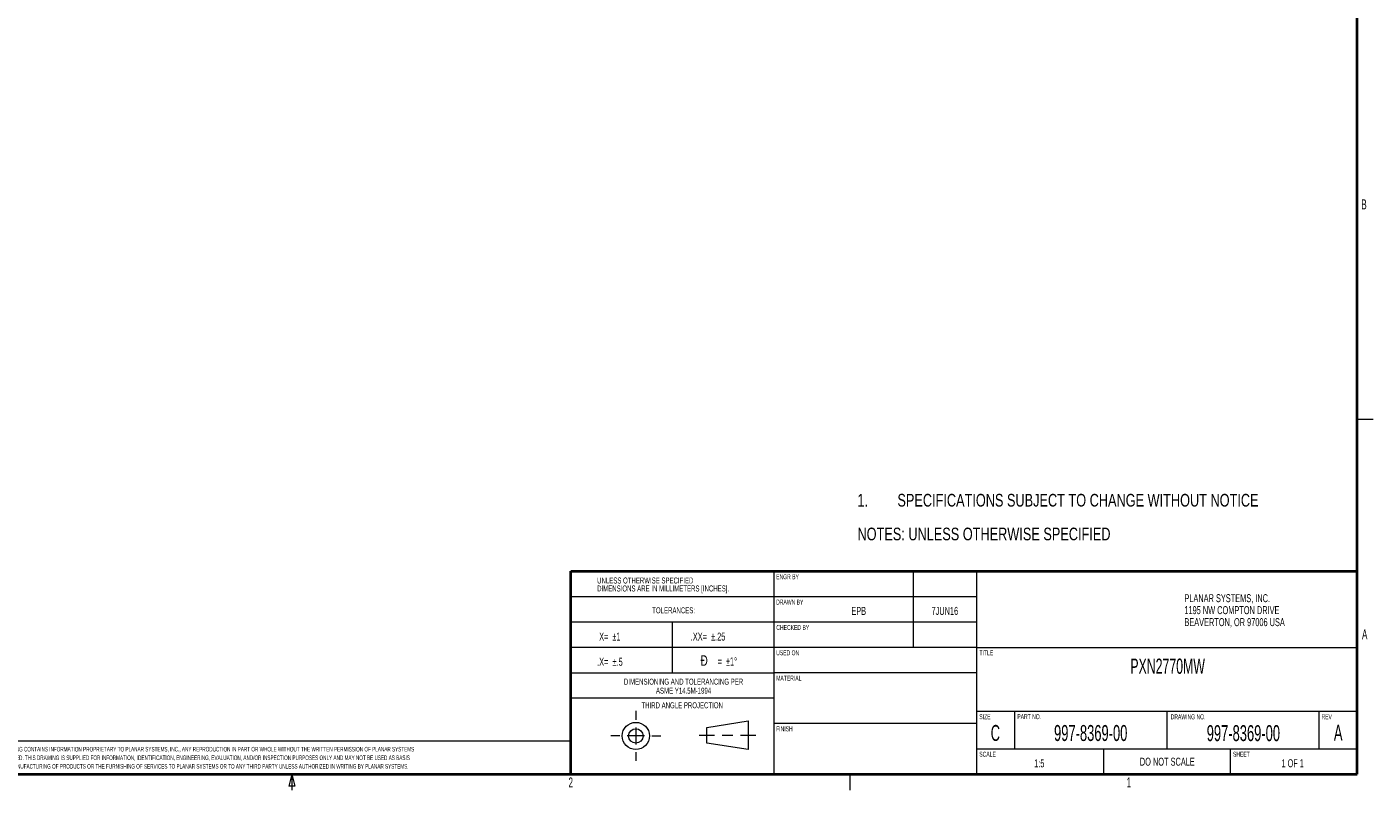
# Model space of a CAD drawing. Header units: millimetres. Extents: x 9 to 550, y 15 to 417.
# Tile 27 of 39: x 213 to 550, y 15 to 206. Entities that reach past the tile are written whole.
import ezdxf

# ---------------------------------------------------------------- set-up
doc = ezdxf.new("R2010")
doc.units = ezdxf.units.MM
doc.styles.add('SLDTEXTSTYLE0', font='TXT', dxfattribs={"width": 0.75})
doc.styles.add('SLDTEXTSTYLE1', font='TXT', dxfattribs={"width": 0.605})
doc.styles.add('SLDTEXTSTYLE2', font='TXT', dxfattribs={"width": 0.57})
doc.styles.add('SLDTEXTSTYLE3', font='TXT', dxfattribs={"width": 0.7})

# ---------------------------------------------------------------- blocks, each defined once
blk = doc.blocks.new('SW_NOTE_0')
at = {"color": 0, "linetype": 'Continuous', "lineweight": 0, "attachment_point": 3}
for s, insert, char_height, style in [('Ð', (2.89, 3.41), 2.65, 'SLDTEXTSTYLE3'), ('=  ±1°', (10.22, 2.9), 2.117, 'SLDTEXTSTYLE2')]:
    blk.add_mtext(s, dxfattribs=dict(at, insert=insert, char_height=char_height, style=style))
blk = doc.blocks.new('SW_NOTE_1')
at = {"color": 0, "linetype": 'Continuous', "lineweight": 0, "char_height": 1.5, "attachment_point": 2, "style": 'SLDTEXTSTYLE1'}
for s, insert in [('DIMENSIONING AND TOLERANCING PER', (19.8, 1.93)), ('ASME Y14.5M-1994', (19.8, -0.32))]:
    blk.add_mtext(s, dxfattribs=dict(at, insert=insert))
blk = doc.blocks.new('SW_NOTE_2')
at = {"color": 0, "linetype": 'Continuous', "lineweight": 0, "char_height": 1.5, "attachment_point": 1, "style": 'SLDTEXTSTYLE1'}
for s, insert in [('UNLESS OTHERWISE SPECIFIED', (0, 1.93)), ('DIMENSIONS ARE IN MILLIMETERS [INCHES].', (0, -0.07))]:
    blk.add_mtext(s, dxfattribs=dict(at, insert=insert))
blk = doc.blocks.new('SW_NOTE_3')
at = {"color": 0, "linetype": 'Continuous', "lineweight": 0, "char_height": 2, "attachment_point": 1, "style": 'SLDTEXTSTYLE1'}
for s, insert in [('PLANAR SYSTEMS, INC.', (0, 2.58)), ('1195 NW COMPTON DRIVE', (0, -0.42)), ('BEAVERTON, OR 97006 USA', (0, -3.42))]:
    blk.add_mtext(s, dxfattribs=dict(at, insert=insert))
blk = doc.blocks.new('SW_NOTE_4')
at = {"color": 0, "linetype": 'Continuous', "lineweight": 0, "char_height": 1.15, "attachment_point": 1, "style": 'SLDTEXTSTYLE1'}
for s, insert in [('THIS DRAWING CONTAINS INFORMATION PROPRIETARY TO PLANAR SYSTEMS, INC., ANY REPRODUCTION IN PART OR WHOLE WITHOUT THE WRITTEN PERMISSION OF PLANAR SYSTEMS', (0, 1.48)), ('IS PROHIBITED. THIS DRAWING IS SUPPLIED FOR INFORMATION, IDENTIFICATION, ENGINEERING, EVALUATION, AND/OR INSPECTION PURPOSES ONLY AND MAY NOT BE USED AS BASIS', (0, -0.67)), ('FOR THE MANUFACTURING OF PRODUCTS OR THE FURNISHING OF SERVICES TO PLANAR SYSTEMS OR TO ANY THIRD PARTY UNLESS AUTHORIZED IN WRITING BY PLANAR SYSTEMS.', (0, -2.82))]:
    blk.add_mtext(s, dxfattribs=dict(at, insert=insert))
blk = doc.blocks.new('SW_NOTE_5')
at = {"color": 0, "linetype": 'Continuous', "lineweight": 0, "char_height": 3.175, "attachment_point": 1, "style": 'SLDTEXTSTYLE0'}
for s, insert in [('1.', (-10, 4.09)), ('SPECIFICATIONS SUBJECT TO CHANGE WITHOUT NOTICE', (0, 4.09)), ('NOTES: UNLESS OTHERWISE SPECIFIED', (-10, -4.37))]:
    blk.add_mtext(s, dxfattribs=dict(at, insert=insert))

msp = doc.modelspace()

# ---------------------------------------------------------------- linework, layer by layer
at = {"color": 7, "linetype": 'Continuous', "lineweight": 40}
for p, q in [((546.1, 19.05), (546.1, 412.75)), ((349.25, 19.05), (349.25, 69.85)), ((349.25, 69.85), (546.1, 69.85)), ((12.7, 19.05), (546.1, 19.05))]:
    msp.add_line(p, q, dxfattribs=at)
at = {"color": 7, "linetype": 'Continuous', "lineweight": 0}
for p, q in [((546.1, 107.95), (550.1, 107.95)), ((400.05, 69.85), (400.05, 19.05)), ((434.975, 69.85), (434.975, 50.8)), ((450.85, 69.85), (450.85, 19.05)), ((400.05, 63.5), (349.25, 63.5)), ((450.85, 63.5), (400.05, 63.5)), ((400.05, 57.15), (349.25, 57.15)), ((374.65, 57.15), (374.65, 44.45)), ((450.85, 57.15), (400.05, 57.15)), ((400.05, 50.8), (349.25, 50.8)), ((450.85, 50.8), (400.05, 50.8)), ((450.85, 50.8), (546.1, 50.8)), ((349.25, 44.45), (400.05, 44.45)), ((450.85, 44.45), (400.05, 44.45)), ((400.05, 38.1), (349.25, 38.1)), ((365.541, 34.867), (365.541, 32.657)), ((450.85, 34.798), (546.1, 34.798)), ((460.375, 34.798), (460.375, 25.4)), ((498.475, 34.798), (498.475, 25.4)), ((536.575, 25.4), (536.575, 34.798)), ((365.541, 30.752), (365.541, 26.485)), ((383.331, 30.732), (393.676, 32.371)), ((383.331, 26.846), (383.331, 30.732)), ((393.676, 32.371), (393.676, 25.208)), ((450.85, 31.75), (400.05, 31.75)), ((361.502, 28.618), (359.292, 28.618)), ((367.674, 28.618), (363.407, 28.618)), ((369.579, 28.618), (371.789, 28.618)), ((381.408, 28.789), (385.218, 28.789)), ((387.123, 28.789), (389.847, 28.789)), ((391.752, 28.789), (395.562, 28.789)), ((365.541, 24.58), (365.541, 22.37)), ((393.676, 25.208), (383.331, 26.846)), ((450.85, 25.4), (546.1, 25.4)), ((482.6, 25.4), (482.6, 19.05)), ((514.35, 25.4), (514.35, 19.05)), ((279.4, 19.05), (278.65, 16.05)), ((279.4, 19.05), (280.15, 16.05)), ((279.4, 19.05), (279.4, 15.05)), ((419.1, 19.05), (419.1, 15.05)), ((280.15, 16.05), (278.65, 16.05))]:
    msp.add_line(p, q, dxfattribs=at)
at = {"color": 7, "linetype": 'Continuous', "lineweight": 15}
msp.add_line((349.208, 27.298), (199.65, 27.298), dxfattribs=at)
at = {"color": 7, "linetype": 'Continuous', "lineweight": 0}
for radius in [3.4, 1.81]:
    msp.add_circle((365.541, 28.618), radius, dxfattribs=at)

# ---------------------------------------------------------------- block references
for name, p in [('SW_NOTE_5', (431.025, 85.161)), ('SW_NOTE_2', (355.85, 66.373)), ('SW_NOTE_3', (502.862, 61.546)), ('SW_NOTE_0', (380.651, 45.421)), ('SW_NOTE_1', (357.685, 41.029)), ('SW_NOTE_4', (203.446, 24.393))]:
    msp.add_blockref(name, p, dxfattribs=at)

# ---------------------------------------------------------------- texts
for s, insert, char_height, attachment_point, style in [('B', (547.827, 163.017), 2.5, 2, 'SLDTEXTSTYLE1'), ('ENGR BY', (400.665, 69.122), 1.25, 1, 'SLDTEXTSTYLE1'), ('TOLERANCES:', (374.999, 60.831), 1.5, 2, 'SLDTEXTSTYLE1'), ('DRAWN BY', (400.667, 62.768), 1.25, 1, 'SLDTEXTSTYLE1'), ('EPB', (421.329, 60.931), 2, 2, 'SLDTEXTSTYLE1'), ('7JUN16', (442.896, 60.937), 2, 2, 'SLDTEXTSTYLE1'), ('X=  ±1', (356.368, 54.515), 2, 1, 'SLDTEXTSTYLE2'), ('.XX=  ±.25', (379.293, 54.5), 2, 1, 'SLDTEXTSTYLE1'), ('CHECKED BY', (400.716, 56.418), 1.25, 1, 'SLDTEXTSTYLE1'), ('A', (548.005, 55.313), 2.5, 2, 'SLDTEXTSTYLE1'), ('.X=  ±.5', (355.85, 48.195), 2, 1, 'SLDTEXTSTYLE1'), ('USED ON', (400.666, 50.068), 1.25, 1, 'SLDTEXTSTYLE1'), ('TITLE', (451.562, 50.068), 1.25, 1, 'SLDTEXTSTYLE1'), ('PXN2770MW', (498.67, 47.995), 3.81, 2, 'SLDTEXTSTYLE1'), ('MATERIAL', (400.675, 43.718), 1.25, 1, 'SLDTEXTSTYLE1'), ('THIRD ANGLE PROJECTION', (377.138, 37.047), 1.5, 2, 'SLDTEXTSTYLE1'), ('SIZE', (451.523, 34.067), 1.25, 1, 'SLDTEXTSTYLE1'), ('PART NO.', (461.035, 34.07), 1.25, 1, 'SLDTEXTSTYLE1'), ('DRAWING NO.', (499.432, 34.029), 1.25, 1, 'SLDTEXTSTYLE1'), ('REV', (537.191, 34.067), 1.25, 1, 'SLDTEXTSTYLE1'), ('FINISH', (400.659, 31.019), 1.25, 1, 'SLDTEXTSTYLE1'), ('C', (455.546, 31.367), 4, 2, 'SLDTEXTSTYLE1'), ('997-8369-00', (479.412, 31.349), 4, 2, 'SLDTEXTSTYLE1'), ('997-8369-00', (517.63, 31.317), 4, 2, 'SLDTEXTSTYLE1'), ('A', (541.371, 31.453), 4, 2, 'SLDTEXTSTYLE1'), ('SCALE', (451.522, 24.67), 1.25, 1, 'SLDTEXTSTYLE1'), ('SHEET', (515.021, 24.671), 1.25, 1, 'SLDTEXTSTYLE1'), ('1:5', (466.542, 22.753), 2, 2, 'SLDTEXTSTYLE1'), ('DO NOT SCALE', (498.591, 23.164), 2, 2, 'SLDTEXTSTYLE1'), ('1 OF 1', (529.978, 22.78), 2, 2, 'SLDTEXTSTYLE2'), ('2', (349.245, 18.208), 2.5, 2, 'SLDTEXTSTYLE1'), ('1', (488.972, 18.215), 2.5, 2, 'SLDTEXTSTYLE1')]:
    msp.add_mtext(s, dxfattribs=dict(at, insert=insert, char_height=char_height, attachment_point=attachment_point, style=style))

doc.saveas('drawing.dxf')
